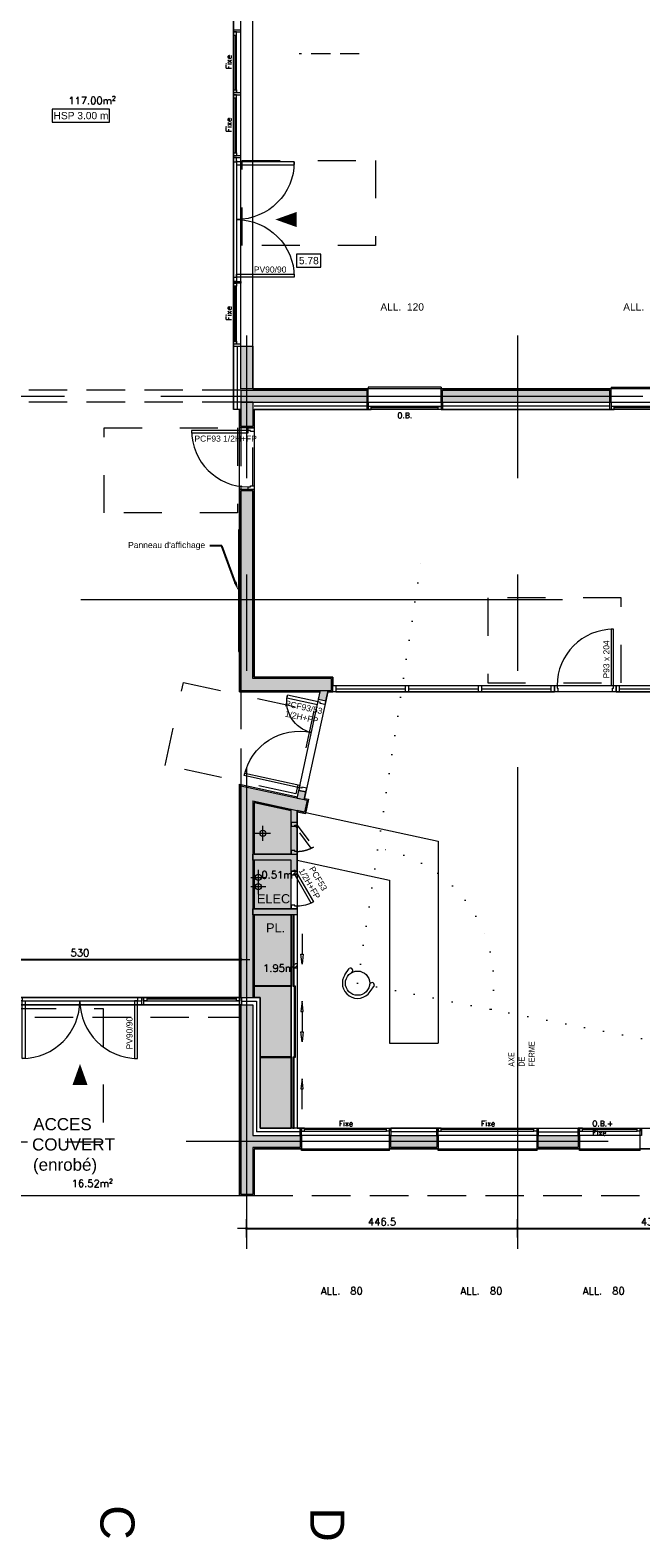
# Model space of a CAD drawing. Header units: metres. Extents: x -27451 to 793200, y -12566 to 75286.
# Tile 13 of 27: x 52649 to 62709, y -12566 to 12274. Entities that reach past the tile are written whole.
import ezdxf
from ezdxf import colors
from ezdxf.entities.mleader import LeaderData, LeaderLine
from ezdxf.enums import TextEntityAlignment as Align
from ezdxf.math import Vec2, Vec3

# ---------------------------------------------------------------- set-up
doc = ezdxf.new("R2010")
doc.units = ezdxf.units.M
doc.header["$LTSCALE"] = 50
for name, pattern in [('AXES', [50.8, 31.75, -6.35, 6.35, -6.35]), ('CACHE', [9.525, 6.35, -3.175]), ('INTERROMPU', [19.05, 12.7, -6.35]), ('PLURIELLE', [0.5, 0.25, -0.25]), ('POINTILLE', [6.35, 0, -6.35])]:
    doc.linetypes.add(name, pattern=pattern)
doc.layers.get('0').update_dxf_attribs({"lineweight": 0})
doc.layers.get('DefPoints').update_dxf_attribs({"lineweight": 0})
for name, color, linetype, lineweight in [('0_13 - Appareillage', 150, 'Continuous', 0), ('C-COUPES', 10, 'Continuous', 0), ('D-CLDIST', 3, 'Continuous', 0), ('D-CLDOUB', 2, 'Continuous', 0), ('D-ISOLAT', 104, 'Continuous', 0), ('E-ECLAIRAGE+ALIM. ELEC', 11, 'Continuous', 0), ('E-MOBIL', 43, 'Continuous', 0), ('F-FANCE TELECOM', 112, 'FT', 0), ('H-CLOISON', 20, 'Continuous', 0), ('H-FXPLAF', 6, 'Continuous', 0), ('H-PAROIS', 9, 'Continuous', 0), ('O-MENUISEXT', 1, 'Continuous', 0), ('O-MENUISINT', 6, 'Continuous', 0), ('P-PLAF. PLACO', 60, 'Continuous', 0), ('P-PLOMBERIE', 5, 'ELECTRICITE', 0), ('R-COT50', 7, 'Continuous', 0), ('R-TEXTE1', 7, 'Continuous', 0), ('R-TEXTE2', 1, 'Continuous', 0), ('S-AXESTR', 1, 'AXES', 0), ('S-ELTVUS', 195, 'Continuous', 0), ('S-MACON', 4, 'Continuous', 0), ('S-POUTRE', 8, 'INTERROMPU', 0), ('T-DIVERS', 52, 'Continuous', 0), ('T-TEXTE SURFACE', 31, 'Continuous', 0), ('V-ENDUIT', 3, 'Continuous', 0)]:
    doc.layers.add(name, color=color, linetype=linetype, lineweight=lineweight)
doc.layers.add('R-ACCESSIBILITE PMR', color=7, linetype='Continuous', lineweight=0, true_color=0x8f23b3)
doc.layers.add('SU-SURHAB', color=21, linetype='Continuous', lineweight=0, plot=False)
doc.layers.add('SU-SURHOB', color=225, linetype='Continuous', lineweight=0, plot=False)
doc.styles.add('AAP Fort', font='swiss.ttf')
doc.styles.add('Cotation', font='Romans.shx')
doc.styles.add('TEXTE', font='ARIALN.TTF')
doc.linetypes.add('ELE', pattern='A,12.7,-5.08,["ELE",Standard,S=2.54,R=0,X=-2.54,Y=-1.27],-6.35', length=24.13)
doc.linetypes.add('ELECTRICITE', pattern='A,12.7,-5.08,["EL",Standard,S=2.54,R=0,X=-2.54,Y=-1.27],-5.08', length=22.86)
doc.linetypes.add('FT', pattern='A,12.7,-5.08,["FT",Standard,S=2.54,R=0,X=-2.54,Y=-1.27],-5.08', length=22.86)
doc.linetypes.add('ISOLATION', pattern='A,0.00254,-2.54,[134,ltypeshp.shx,S=2.54,R=0,X=-2.54,Y=0],-5.08,[134,ltypeshp.shx,S=2.54,R=180,X=2.54,Y=0],-2.54', length=10.16254)
doc.dimstyles.new('COT50', dxfattribs={"dimscale": 0, "dimtxt": 120, "dimasz": 10, "dimexe": 1.25, "dimexo": 0.625, "dimgap": 50, "dimtad": 1, "dimdec": 1, "dimlfac": 0.1, "dimrnd": 0.5, "dimdsep": 46, "dimtxsty": 'Cotation', "dimblk1": 'POINTCOT', "dimblk2": 'POINTCOT', "dimsah": 1, "dimcen": 150, "dimse1": 1, "dimse2": 1, "dimadec": 0, "dimazin": 0, "dimtfac": 1, "dimtdec": 1, "dimtix": 1, "dimtmove": 2, "dimatfit": 3, "dimldrblk": 'POINTCOT', "dimfxl": 1, "dimtfill": 1, "dimtolj": 1, "dimarcsym": 0})

# ---------------------------------------------------------------- blocks, each defined once
blk = doc.blocks.new('Pext_140')
for points in [[(-197, 0), (-192, 0), (-192, 95), (-197, 95)], [(-7, 0), (-12, 0), (-12, 95), (-7, 95)], [(-204, -5), (-197, -5), (-197, 0), (-204, 0)], [(0, -5), (-7, -5), (-7, 0), (0, 0)]]:
    blk.add_lwpolyline(points, close=True)
for centre, start, end in [((-197, 0), 0, 90), ((-7, 0), 90, 180)]:
    blk.add_arc(centre, 95, start, end)
blk = doc.blocks.new('Pint_Cloison10_93')
for points in [[(-8.5, 0), (-4.5, 0), (-4.5, 93), (-8.5, 93)], [(-96, -10), (-102, -10), (-102, 0), (-97.5, 0), (-97.5, -4), (-96, -4)]]:
    blk.add_lwpolyline(points, close=True)
blk.add_lwpolyline([(0, -10), (-6, -10), (-6, -4), (-4.5, -4), (-4.5, 0), (0, 0), (0, -10)])
at = {"ltscale": 25}
blk.add_arc((-4.5, 0), 93, 90, 180, dxfattribs=at)
blk = doc.blocks.new('Pint_Cloison12_93+53')
for points in [[(-8.5, 0), (-4.5, 0), (-4.5, 93), (-8.5, 93)], [(-145, 0), (-149, 0), (-149, 51.5), (-145, 51.5)]]:
    blk.add_lwpolyline(points, close=True)
for points in [[(-153.5, -12), (-147.5, -12), (-147.5, -4), (-149, -4), (-149, 0), (-153.5, 0), (-153.5, -12)], [(0, -12), (-6, -12), (-6, -4), (-4.5, -4), (-4.5, 0), (0, 0), (0, -12)]]:
    blk.add_lwpolyline(points)
for centre, radius, start, end in [((-4.5, 0), 93, 90, 180), ((-149, 0), 51.5, 0, 90)]:
    blk.add_arc(centre, radius, start, end)
blk = doc.blocks.new('Pint_Cloison10_53')
for points in [[(-6.5, -3.5), (-4.5, 0), (-50.4, 26.5), (-52.4, 23)], [(-56, -10), (-62, -10), (-62, 0), (-57.5, 0), (-57.5, -4), (-56, -4)]]:
    blk.add_lwpolyline(points, close=True)
blk.add_lwpolyline([(0, -10), (-6, -10), (-6, -4), (-4.5, -4), (-4.5, 0), (0, 0), (0, -10)])
blk.add_arc((-4.5, 0), 53, 150, 180)
blk = doc.blocks.new('D-FLECH3')
for p, q in [((-50.1, 0), (-33.6, 2.1)), ((-33.6, -2.1), (-50.1, 0)), ((-33.6, 2.1), (-33.6, -2.1)), ((0, 0), (-33.6, 0))]:
    blk.add_line(p, q)
blk = doc.blocks.new('POINTCOT')
for p, q in [((0, 15), (0, -15)), ((-15, 0), (15, 0))]:
    blk.add_line(p, q)
at = {"const_width": 2.5}
blk.add_lwpolyline([(-1.3, 0, 1), (1.3, 0, 1)], format="xyb", close=True, dxfattribs=at)
blk = doc.blocks.new('*D544')
at = {"color": 0, "lineweight": -2, "transparency": 16777216}
blk.add_line((56224, -7468), (60667, -7468), dxfattribs=at)
at = {"layer": 'DefPoints', "color": 0, "transparency": 16777216}
for p in [(56214, -7343), (60677, -7343), (60677, -7468)]:
    blk.add_point(p, dxfattribs=at)
at = {"color": 0, "lineweight": -2, "transparency": 16777216, "xscale": 10, "yscale": 10, "zscale": 10, "rotation": 180}
blk.add_blockref('POINTCOT', (56214, -7468), dxfattribs=at)
at = {"color": 0, "lineweight": -2, "transparency": 16777216, "xscale": 10, "yscale": 10, "zscale": 10}
blk.add_blockref('POINTCOT', (60677, -7468), dxfattribs=at)
at = {"color": 0, "transparency": 16777216, "insert": (58445, -7358), "char_height": 120, "attachment_point": 5, "style": 'Cotation', "bg_fill": 3, "box_fill_scale": 1.1, "bg_fill_color": 256, "bg_fill_true_color": 13158600, "bg_fill_transparency": 0}
blk.add_mtext('\\A1;446.5', dxfattribs=at)
blk = doc.blocks.new('*D545')
at = {"color": 0, "lineweight": -2, "transparency": 16777216}
blk.add_line((60687, -7468), (65038, -7468), dxfattribs=at)
at = {"layer": 'DefPoints', "color": 0, "transparency": 16777216}
for p in [(65048, -4739), (60677, -7343), (65048, -7468)]:
    blk.add_point(p, dxfattribs=at)
at = {"color": 0, "lineweight": -2, "transparency": 16777216, "xscale": 10, "yscale": 10, "zscale": 10, "rotation": 180}
blk.add_blockref('POINTCOT', (60677, -7468), dxfattribs=at)
at = {"color": 0, "lineweight": -2, "transparency": 16777216, "xscale": 10, "yscale": 10, "zscale": 10}
blk.add_blockref('POINTCOT', (65048, -7468), dxfattribs=at)
at = {"color": 0, "transparency": 16777216, "insert": (62862, -7358), "char_height": 120, "attachment_point": 5, "style": 'Cotation', "bg_fill": 3, "box_fill_scale": 1.1, "bg_fill_color": 256, "bg_fill_true_color": 13158600, "bg_fill_transparency": 0}
blk.add_mtext('\\A1;437', dxfattribs=at)
blk = doc.blocks.new('*D802')
at = {"layer": 'DefPoints', "color": 0, "transparency": 16777216}
for p in [(56119, -3036), (50819, -3666), (56119, -3666)]:
    blk.add_point(p, dxfattribs=at)
at = {"layer": 'R-COT50', "color": 0, "lineweight": -2, "transparency": 16777216}
blk.add_line((50829, -3036), (56109, -3036), dxfattribs=at)
at = {"layer": 'R-COT50', "color": 0, "lineweight": -2, "transparency": 16777216, "xscale": 10, "yscale": 10, "zscale": 10, "rotation": 180}
blk.add_blockref('POINTCOT', (50819, -3036), dxfattribs=at)
at = {"layer": 'R-COT50', "color": 0, "lineweight": -2, "transparency": 16777216, "xscale": 10, "yscale": 10, "zscale": 10}
blk.add_blockref('POINTCOT', (56119, -3036), dxfattribs=at)
at = {"layer": 'R-COT50', "color": 0, "transparency": 16777216, "insert": (53469, -2926), "char_height": 120, "attachment_point": 5, "style": 'Cotation', "bg_fill": 3, "box_fill_scale": 1.1, "bg_fill_color": 256, "bg_fill_true_color": 13158600, "bg_fill_transparency": 0}
blk.add_mtext('\\A1;530', dxfattribs=at)

msp = doc.modelspace()

# ---------------------------------------------------------------- hatches: boundary and pattern name
at = {"layer": 'H-CLOISON'}
h = msp.add_hatch(color=256, dxfattribs=at)
h.dxf.hatch_style = 1
h.paths.add_polyline_path([(57555.89, 1394.27), (57433.07, 1394.27), (57401.53, 1249.52), (57518.77, 1223.97)])
h.paths.add_polyline_path([(57191.95, -275.83), (57074.7, -250.28), (57047.02, -377.3), (57164.27, -402.85)])
h.paths.add_polyline_path([(57049.13, -582.45), (56949.13, -560.66), (56949.13, -781.14), (57049.13, -781.14)])
h.paths.add_polyline_path([(56319.13, -2203.58), (56319.13, -2303.58), (57049.13, -2303.58), (57049.13, -2203.58)])
h = msp.add_hatch(color=256, dxfattribs=at)
h.dxf.hatch_style = 1
h.paths.add_polyline_path([(57009.13, -1256.14), (57009.13, -1241.14), (56949.13, -1241.14), (56949.13, -1301.14), (57049.13, -1301.14), (57049.13, -1256.14)])
h.paths.add_polyline_path([(57049.13, -893.07), (57014.49, -846.14), (57049.13, -826.14), (57009.13, -826.14), (57009.13, -841.14), (56949.13, -841.14), (56949.13, -1241.14), (57009.13, -1241.14), (57009.13, -1256.14), (57049.13, -1256.14)])
h.paths.add_polyline_path([(57009.13, -826.14), (57049.13, -826.14), (57049.13, -781.14), (56949.13, -781.14), (56949.13, -841.14), (57009.13, -841.14)])
h = msp.add_hatch(color=256, dxfattribs=at)
h.dxf.hatch_style = 1
h.paths.add_polyline_path([(57049.13, -826.14), (57014.49, -846.14), (57049.13, -893.07)])
h = msp.add_hatch(color=256, dxfattribs=at)
h.dxf.hatch_style = 1
h.paths.add_polyline_path([(56949.13, -1401.14), (56949.13, -1583.58), (57049.13, -1583.58), (57049.13, -1301.14), (56949.13, -1301.14), (56319.13, -1301.14), (56319.13, -1401.14)])
at = {"layer": 'H-PAROIS', "true_color": 0x002f5f}
h = msp.add_hatch(color=158, dxfattribs=at)
h.dxf.hatch_style = 1
h.paths.add_polyline_path([(56319.13, 7069.27), (56119.13, 7069.27), (56119.13, 6364.27), (56319.13, 6364.27)])
h = msp.add_hatch(color=158, dxfattribs=at)
h.dxf.hatch_style = 1
h.paths.add_polyline_path([(56119.13, 6344.27), (56119.13, 6144.27), (58199.13, 6144.27), (58199.13, 6344.27)])
h = msp.add_hatch(color=158, dxfattribs=at)
h.dxf.hatch_style = 1
h.paths.add_polyline_path([(59439.13, 6344.27), (59439.13, 6144.27), (62199.13, 6144.27), (62199.13, 6344.27)])
h = msp.add_hatch(color=158, dxfattribs=at)
h.dxf.hatch_style = 1
h.paths.add_polyline_path([(56119.13, 5744.27), (56319.13, 5744.27), (56319.13, 6144.27), (56119.13, 6144.27)])
h = msp.add_hatch(color=158, dxfattribs=at)
h.dxf.hatch_style = 1
h.paths.add_polyline_path([(56119.13, 1394.27), (57614.27, 1394.27), (57614.27, 1594.27), (56319.13, 1594.27), (56319.13, 4684.27), (56119.13, 4684.27)])
h = msp.add_hatch(color=158, dxfattribs=at)
h.dxf.hatch_style = 1
h.paths.add_polyline_path([(56319.13, -423.38), (57170.54, -608.91), (57213.12, -413.5), (56119.13, -175.1), (56119.13, -3665.73), (56319.13, -3665.73)])
h = msp.add_hatch(color=158, dxfattribs=at)
h.dxf.hatch_style = 1
h.paths.add_polyline_path([(56319.13, -3785.73), (56119.13, -3785.73), (56119.13, -6905.73), (56319.13, -6905.73), (56319.13, -6135.73), (57099.13, -6135.73), (57099.13, -5935.73), (56319.13, -5935.73)])
h = msp.add_hatch(color=158, dxfattribs=at)
h.dxf.hatch_style = 1
h.paths.add_polyline_path([(58589.13, -5935.73), (58589.13, -6135.73), (59349.13, -6135.73), (59349.13, -5935.73)])
h = msp.add_hatch(color=158, dxfattribs=at)
h.dxf.hatch_style = 1
h.paths.add_polyline_path([(61679.12, -6135.73), (61679.12, -5935.73), (61019.12, -5935.73), (61019.12, -6135.73)])
at = {"layer": 'P-PLAF. PLACO'}
h = msp.add_hatch(color=253, dxfattribs=at)
h.dxf.hatch_style = 1
h.paths.add_polyline_path([(56949.13, -1301.14), (56949.13, -581.13), (56339.13, -448.2), (56339.13, -1301.14)])
h = msp.add_hatch(color=253, dxfattribs=at)
h.dxf.hatch_style = 1
h.paths.add_polyline_path([(56339.13, -2203.58), (56949.13, -2203.58), (56949.13, -1401.14), (56339.13, -1401.14)])
h = msp.add_hatch(color=253, dxfattribs=at)
h.dxf.hatch_style = 1
h.paths.add_polyline_path([(56339.13, -3665.73), (56439.13, -3665.73), (56439.13, -5815.73), (56949.13, -5815.73), (56949.13, -2303.58), (56339.13, -2303.58)])

# ---------------------------------------------------------------- linework, layer by layer
at = {"layer": '0_13 - Appareillage'}
for p in [(56949.13, -3474.29), (56949.13, -4645.01)]:
    msp.add_point(p, dxfattribs=at)
at = {"layer": 'D-CLDIST'}
for p, q in [((57401.53, 1249.52), (57433.07, 1394.27)), ((57401.53, 1249.52), (57518.77, 1223.97)), ((57433.07, 1394.27), (57555.89, 1394.27)), ((57518.77, 1223.97), (57555.89, 1394.27)), ((57047.02, -377.3), (57074.7, -250.28)), ((57047.02, -377.3), (57164.27, -402.85)), ((57191.95, -275.83), (57074.7, -250.28)), ((57164.27, -402.85), (57191.95, -275.83)), ((56949.13, -1301.14), (56949.13, -560.66)), ((56949.13, -560.66), (57049.13, -582.45)), ((57049.13, -1583.58), (57049.13, -582.45)), ((56949.13, -1301.14), (56319.13, -1301.14)), ((56319.13, -1401.14), (56319.13, -1301.14)), ((56949.13, -1401.14), (56319.13, -1401.14)), ((56949.13, -1583.58), (56949.13, -1401.14)), ((56949.13, -1583.58), (57049.13, -1583.58)), ((57049.13, -2203.58), (56319.13, -2203.58)), ((56319.13, -2303.58), (56319.13, -2203.58)), ((57049.13, -2203.58), (57049.13, -2303.58)), ((57049.13, -2303.58), (56319.13, -2303.58))]:
    msp.add_line(p, q, dxfattribs=at)
at = {"layer": 'D-CLDOUB'}
for p, q in [((55999.13, 7069.27), (55999.13, 6024.27)), ((56119.13, 6024.27), (55999.13, 6024.27)), ((56099.13, 6024.27), (56099.13, 5724.27)), ((56319.13, 6024.27), (58219.13, 6024.27)), ((56339.13, 6024.27), (56339.13, 5724.27)), ((59419.13, 6024.27), (62219.13, 6024.27)), ((56339.13, 5724.27), (56099.13, 5724.27)), ((56339.13, 4704.27), (56099.13, 4704.27)), ((56099.13, 4704.27), (56099.13, 1374.27)), ((56339.13, 1614.27), (56339.13, 4704.27)), ((57634.27, 1614.27), (56339.13, 1614.27)), ((57634.27, 1374.27), (57634.27, 1614.27)), ((56099.13, 1374.27), (57428.71, 1374.27)), ((57551.53, 1374.27), (57634.27, 1374.27)), ((56099.13, -150.27), (56099.13, -3665.73)), ((56099.13, -150.27), (57051.28, -357.76)), ((56339.13, -448.2), (56339.13, -1301.14)), ((56339.13, -448.2), (56949.13, -581.13)), ((57168.52, -383.31), (57236.92, -398.21)), ((57236.92, -398.21), (57185.82, -632.71)), ((57049.13, -602.92), (57185.82, -632.71)), ((56339.13, -1401.14), (56339.13, -2203.58)), ((56339.13, -2303.58), (56339.13, -3665.73)), ((56319.13, -3665.73), (56439.13, -3665.73)), ((56439.13, -3665.73), (56439.13, -5815.73)), ((57099.13, -5815.73), (56439.13, -5815.73)), ((59349.13, -5815.73), (58589.13, -5815.73)), ((61019.12, -5815.73), (61679.12, -5815.73))]:
    msp.add_line(p, q, dxfattribs=at)
at = {"layer": 'D-ISOLAT', "color": 32, "linetype": 'ISOLATION'}
for p, q in [((56059.13, 7069.27), (56059.13, 6024.27)), ((56337.8, 6084.27), (58199.13, 6084.27)), ((59439.13, 6084.27), (62199.13, 6084.27)), ((56129.13, -3725.73), (56379.13, -3725.73)), ((56379.13, -3725.73), (56379.13, -5875.73)), ((57099.13, -5875.73), (56379.13, -5875.73)), ((59349.13, -5875.73), (58589.13, -5875.73)), ((61019.12, -5875.73), (61679.12, -5875.73))]:
    msp.add_line(p, q, dxfattribs=at)
at = {"layer": 'E-ECLAIRAGE+ALIM. ELEC', "linetype": 'ELE', "ltscale": 3}
for p, q in [((56283.96, -1684.27), (56533.96, -1684.27)), ((56408.96, -1809.27), (56408.96, -1559.27))]:
    msp.add_line(p, q, dxfattribs=at)
msp.add_circle((56408.96, -1684.27), 50, dxfattribs=at)
at = {"layer": 'E-MOBIL', "linetype": 'POINTILLE'}
for q in [(59118.39, 3721.71), (65138.3, -4813.94)]:
    msp.add_line((58042.59, -3427.67), q, dxfattribs=at)
at = {"layer": 'E-MOBIL'}
for p, q in [((57049.13, -1401.23), (57049.13, -602.92)), ((57049.13, -602.92), (57185.82, -632.71)), ((57185.82, -632.71), (57190.08, -613.17)), ((57190.08, -613.17), (59369.13, -1088.02)), ((59369.13, -1088.02), (59369.13, -4415.73)), ((57049.13, -1401.23), (58569.13, -1732.46)), ((58569.13, -1732.46), (58569.13, -4415.73)), ((57835.04, -3288.3), (57904.72, -3184.52)), ((58250.14, -3567.03), (58319.82, -3463.26)), ((58569.13, -4415.73), (59369.13, -4415.73))]:
    msp.add_line(p, q, dxfattribs=at)
msp.add_circle((58042.59, -3427.67), 200, dxfattribs=at)
at = {"layer": 'E-MOBIL', "linetype": 'POINTILLE'}
msp.add_arc((58042.59, -3427.67), 2242.06, 348.945511, 81.442564, dxfattribs=at)
at = {"layer": 'E-MOBIL'}
for centre, radius, start, end in [((57924.33, -3219.11), 39.75, 299.55426, 119.55426), ((58042.59, -3427.67), 250, 146.119311, 326.119311), ((58280.39, -3458.19), 39.75, 352.684362, 172.684362)]:
    msp.add_arc(centre, radius, start, end, dxfattribs=at)
at = {"layer": 'F-FANCE TELECOM', "linetype": 'Continuous'}
for p, q in [((56408.96, -1961.57), (56408.96, -1711.57)), ((56283.96, -1836.57), (56533.96, -1836.57))]:
    msp.add_line(p, q, dxfattribs=at)
msp.add_circle((56408.96, -1836.57), 50, dxfattribs=at)
at = {"layer": 'H-FXPLAF', "color": 32, "linetype": 'CACHE'}
msp.add_line((58071.2, 11885.66), (57078.55, 11885.66), dxfattribs=at)
at = {"layer": 'O-MENUISEXT', "ltscale": 250}
for p, q in [((56024.13, 12194.27), (56024.13, 11289.27)), ((56049.13, 11239.27), (56049.13, 12194.27)), ((56049.13, 10254.27), (56049.13, 11209.27)), ((56024.13, 11159.27), (56024.13, 10254.27)), ((56049.13, 10124.27), (56049.13, 9169.27)), ((56049.13, 9434.27), (56049.13, 8134.27)), ((56049.13, 9139.27), (56049.13, 8134.27)), ((56024.13, 7149.27), (56024.13, 8054.27)), ((56049.13, 7099.27), (56049.13, 8054.27)), ((58199.13, 6024.27), (58199.13, 6144.27)), ((59419.13, 6074.27), (58219.13, 6074.27)), ((59369.13, 6049.27), (58269.13, 6049.27)), ((59439.13, 6024.27), (59439.13, 6144.27)), ((62199.13, 6024.27), (62199.13, 6144.27)), ((63419.13, 6074.27), (62219.13, 6074.27)), ((63369.13, 6049.27), (62269.13, 6049.27)), ((54489.13, -3665.73), (56149.13, -3665.73)), ((54519.13, -3715.73), (56099.13, -3715.73)), ((56049.13, -3690.73), (54569.13, -3690.73))]:
    msp.add_line(p, q, dxfattribs=at)
at = {"layer": 'O-MENUISEXT'}
for p, q in [((58519.13, -5840.73), (57169.13, -5840.73)), ((57169.13, -5865.73), (58519.13, -5865.73)), ((60949.12, -5840.73), (59419.13, -5840.73)), ((59419.13, -5865.73), (60949.12, -5865.73)), ((62649.12, -5840.73), (61749.12, -5840.73)), ((61749.12, -5865.73), (62649.12, -5865.73))]:
    msp.add_line(p, q, dxfattribs=at)
at = {"layer": 'O-MENUISEXT', "ltscale": 250}
for points in [[(55999.13, 7069.27), (56119.13, 7069.27), (56119.13, 16414.27), (55999.13, 16414.27)], [(56119.13, 12274.27), (55999.13, 12274.27), (55999.13, 12244.27), (56119.13, 12244.27)], [(56049.13, 12244.27), (55999.13, 12244.27), (55999.13, 12194.27), (56049.13, 12194.27)], [(56049.13, 11239.27), (55999.13, 11239.27), (55999.13, 11289.27), (56049.13, 11289.27)], [(56119.13, 11239.27), (55999.13, 11239.27), (55999.13, 11209.27), (56119.13, 11209.27)], [(56049.13, 11209.27), (55999.13, 11209.27), (55999.13, 11159.27), (56049.13, 11159.27)], [(56049.13, 10204.27), (55999.13, 10204.27), (55999.13, 10254.27), (56049.13, 10254.27)], [(56119.13, 10204.27), (55999.13, 10204.27), (55999.13, 10174.27), (56119.13, 10174.27)], [(55999.13, 8134.27), (56119.13, 8134.27), (56119.13, 8104.27), (55999.13, 8104.27)], [(55999.13, 8104.27), (56049.13, 8104.27), (56049.13, 8054.27), (55999.13, 8054.27)], [(56049.13, 7099.27), (55999.13, 7099.27), (55999.13, 7149.27), (56049.13, 7149.27)], [(56119.13, 7099.27), (55999.13, 7099.27), (55999.13, 7069.27), (56119.13, 7069.27)], [(58199.13, 6144.27), (58219.13, 6144.27), (58219.13, 6024.27), (58199.13, 6024.27)], [(58199.13, 6144.27), (59439.13, 6144.27), (59439.13, 6024.27), (58199.13, 6024.27)], [(58219.13, 6024.27), (58269.13, 6024.27), (58269.13, 6074.27), (58219.13, 6074.27)], [(59419.13, 6024.27), (59369.13, 6024.27), (59369.13, 6074.27), (59419.13, 6074.27)], [(59439.13, 6144.27), (59419.13, 6144.27), (59419.13, 6024.27), (59439.13, 6024.27)], [(62199.13, 6144.27), (62219.13, 6144.27), (62219.13, 6024.27), (62199.13, 6024.27)], [(62199.13, 6144.27), (63439.13, 6144.27), (63439.13, 6024.27), (62199.13, 6024.27)], [(62219.13, 6024.27), (62269.13, 6024.27), (62269.13, 6074.27), (62219.13, 6074.27)], [(50809.12, -3785.73), (56129.13, -3785.73), (56129.13, -3665.73), (50809.12, -3665.73)], [(54489.13, -3785.73), (54489.13, -3665.73), (54519.13, -3665.73), (54519.13, -3785.73)], [(54519.13, -3665.73), (54569.13, -3665.73), (54569.13, -3715.73), (54519.13, -3715.73)], [(56049.13, -3665.73), (56099.13, -3665.73), (56099.13, -3715.73), (56049.13, -3715.73)], [(56099.13, -3785.73), (56099.13, -3665.73), (56129.13, -3665.73), (56129.13, -3785.73)]]:
    msp.add_lwpolyline(points, close=True, dxfattribs=at)
at = {"layer": 'O-MENUISEXT'}
for points in [[(57099.13, -5815.73), (57099.13, -5935.73), (57119.13, -5935.73), (57119.13, -5815.73)], [(58589.13, -5935.73), (57099.13, -5935.73), (57099.13, -5815.73), (58589.13, -5815.73)], [(57119.13, -5815.73), (57119.13, -5865.73), (57169.13, -5865.73), (57169.13, -5815.73)], [(58569.13, -5815.73), (58569.13, -5865.73), (58519.13, -5865.73), (58519.13, -5815.73)], [(58589.13, -5815.73), (58589.13, -5935.73), (58569.13, -5935.73), (58569.13, -5815.73)], [(59349.13, -5815.73), (59349.13, -5935.73), (59369.13, -5935.73), (59369.13, -5815.73)], [(61019.12, -5935.73), (59349.13, -5935.73), (59349.13, -5815.73), (61019.12, -5815.73)], [(59369.13, -5815.73), (59369.13, -5865.73), (59419.13, -5865.73), (59419.13, -5815.73)], [(60999.12, -5815.73), (60999.12, -5865.73), (60949.12, -5865.73), (60949.12, -5815.73)], [(61019.12, -5815.73), (61019.12, -5935.73), (60999.12, -5935.73), (60999.12, -5815.73)], [(61679.12, -5815.73), (61679.12, -5935.73), (61699.12, -5935.73), (61699.12, -5815.73)], [(62719.12, -5935.73), (61679.12, -5935.73), (61679.12, -5815.73), (62719.12, -5815.73)], [(61699.12, -5815.73), (61699.12, -5865.73), (61749.12, -5865.73), (61749.12, -5815.73)], [(62699.12, -5815.73), (62699.12, -5865.73), (62649.12, -5865.73), (62649.12, -5815.73)], [(62719.12, -5815.73), (62719.12, -5935.73), (62699.12, -5935.73), (62699.12, -5815.73)]]:
    msp.add_lwpolyline(points, close=True, dxfattribs=at)
at = {"layer": 'O-MENUISINT'}
for p, q in [((57684.27, 1474.27), (61284.27, 1474.27)), ((57684.27, 1424.27), (58834.27, 1424.27)), ((57684.27, 1374.27), (61284.27, 1374.27)), ((58884.27, 1424.27), (60034.27, 1424.27)), ((60084.27, 1424.27), (61234.27, 1424.27)), ((62304.27, 1474.27), (69554.27, 1474.27)), ((62304.27, 1374.27), (69554.27, 1374.27)), ((62354.27, 1424.27), (63504.27, 1424.27)), ((56949.13, -2303.58), (56949.13, -5815.73)), ((57049.13, -2303.58), (57049.13, -5815.73)), ((57127.75, -3726.39), (57107.03, -3891.49)), ((57107.03, -3891.49), (57148.46, -3891.49)), ((57148.46, -3891.49), (57127.75, -3726.39)), ((57127.75, -3891.49), (57127.75, -4227.81)), ((57127.75, -4392.92), (57107.03, -4227.81)), ((57107.03, -4227.81), (57148.46, -4227.81)), ((57148.46, -4227.81), (57127.75, -4392.92))]:
    msp.add_line(p, q, dxfattribs=at)
for points in [[(57634.27, 1474.27), (57684.27, 1474.27), (57684.27, 1374.27), (57634.27, 1374.27)], [(58834.27, 1474.27), (58884.27, 1474.27), (58884.27, 1374.27), (58834.27, 1374.27)], [(60034.27, 1474.27), (60084.27, 1474.27), (60084.27, 1374.27), (60034.27, 1374.27)], [(61234.27, 1474.27), (61284.27, 1474.27), (61284.27, 1374.27), (61234.27, 1374.27)], [(62304.27, 1474.27), (62354.27, 1474.27), (62354.27, 1374.27), (62304.27, 1374.27)], [(56979.13, -3474.29), (56999.13, -3474.29), (56999.13, -2303.58), (56979.13, -2303.58)], [(56339.13, -3469.29), (56339.13, -3479.29), (56939.13, -3479.29), (56939.13, -3469.29)], [(56999.13, -4645.01), (57019.13, -4645.01), (57019.13, -3474.29), (56999.13, -3474.29)], [(56439.13, -4640.01), (56439.13, -4650.01), (56939.13, -4650.01), (56939.13, -4640.01)], [(56979.13, -5815.73), (56999.13, -5815.73), (56999.13, -4645.01), (56979.13, -4645.01)]]:
    msp.add_lwpolyline(points, close=True, dxfattribs=at)
at = {"layer": 'O-MENUISINT', "linetype": 'CACHE'}
msp.add_lwpolyline([(56949.13, -781.14), (56949.13, -841.14), (57009.13, -841.14), (57009.13, -826.14), (57049.13, -826.14), (57049.13, -781.14), (56949.13, -781.14)], dxfattribs=at)
for points in [[(57014.49, -846.14), (57049.13, -826.14), (57314.13, -1185.13), (57279.49, -1205.13)], [(56949.13, -1241.14), (56949.13, -1301.14), (57049.13, -1301.14), (57049.13, -1256.14), (57009.13, -1256.14), (57009.13, -1241.14)]]:
    msp.add_lwpolyline(points, close=True, dxfattribs=at)
msp.add_arc((57049.13, -726.14), 530, 270, 300, dxfattribs=at)
at = {"layer": 'P-PLAF. PLACO', "color": 253}
for points in [[(56339.13, -1301.14), (56949.13, -1301.14), (56949.13, -581.13), (56339.13, -448.2), (56339.13, -1301.14)], [(56339.13, -2203.58), (56949.13, -2203.58), (56949.13, -1401.14), (56339.13, -1401.14), (56339.13, -2203.58)], [(56339.13, -2303.58), (56949.13, -2303.58), (56949.13, -5815.73), (56439.13, -5815.73), (56439.13, -3665.73), (56339.13, -3665.73), (56339.13, -2303.58)]]:
    msp.add_lwpolyline(points, dxfattribs=at)
at = {"layer": 'P-PLOMBERIE', "linetype": 'AXES', "ltscale": 0.5}
for p, q in [((56357.29, -957.59), (56607.29, -957.59)), ((56482.29, -1082.59), (56482.29, -832.59))]:
    msp.add_line(p, q, dxfattribs=at)
at = {"layer": 'P-PLOMBERIE', "linetype": 'Continuous', "ltscale": 3}
msp.add_circle((56482.29, -957.59), 50, dxfattribs=at)
at = {"layer": 'R-ACCESSIBILITE PMR', "linetype": 'PLURIELLE', "ltscale": 50}
for points in [[(58340.1, 10128.51), (58340.1, 8728.51), (56140.1, 8728.51), (56140.1, 10128.51), (58340.1, 10128.51)], [(56066.78, 5719.68), (56066.78, 4319.68), (53866.78, 4319.68), (53866.78, 5719.68), (56066.78, 5719.68)], [(60186.57, 2920.83), (60186.57, 1520.83), (62386.57, 1520.83), (62386.57, 2920.83), (60186.57, 2920.83)], [(57322.39, 1060.37), (57024.3, -307.53), (54874.75, 160.89), (55172.83, 1528.79), (57322.39, 1060.37)], [(52453.15, -3845.14), (53853.15, -3845.14), (53853.15, -6045.14), (52453.15, -6045.14), (52453.15, -3845.14)]]:
    msp.add_lwpolyline(points, dxfattribs=at)
at = {"layer": 'R-TEXTE1'}
for points in [[(53011.46, 10759.7), (53956.04, 10759.7), (53956.04, 10971.79), (53011.46, 10971.79)], [(57038.6, 8371.27), (57435.48, 8371.27), (57435.48, 8583.36), (57038.6, 8583.36)]]:
    msp.add_lwpolyline(points, close=True, dxfattribs=at)
at = {"layer": 'R-TEXTE2'}
for points in [[(56689.38, 9154.27, 0, 250, 0), (57039.38, 9154.27, 0, 0, 0)], [(53470.67, -4757.48, 0, 250, 0), (53470.67, -5107.48, 0, 0, 0)]]:
    msp.add_lwpolyline(points, format="xyseb", dxfattribs=at)
at = {"layer": 'S-AXESTR', "ltscale": 5}
for p, q in [((56219.13, -7805.73), (56219.13, 7244.27)), ((60681.63, -7805.73), (60681.63, 7244.27)), ((29404.13, 6244.27), (74869.13, 6244.27)), ((74869.13, -6035.73), (55219.13, -6035.73))]:
    msp.add_line(p, q, dxfattribs=at)
at = {"layer": 'S-AXESTR', "color": 252, "ltscale": 5}
msp.add_line((74119.13, 2886.54), (30149.13, 2886.54), dxfattribs=at)
at = {"layer": 'S-ELTVUS'}
for p, q in [((56049.13, 10054.27), (56049.13, 8254.27)), ((59419.13, 6394.27), (58219.13, 6394.27)), ((58219.13, 6394.27), (58219.13, 6364.27)), ((59419.13, 6394.27), (59419.13, 6364.27)), ((62219.13, 6394.27), (63419.13, 6394.27)), ((62219.13, 6394.27), (62219.13, 6364.27)), ((52519.13, -3715.73), (54419.13, -3715.73)), ((57119.13, -6185.73), (57119.13, -6155.73)), ((58569.13, -6185.73), (57119.13, -6185.73)), ((58569.13, -6185.73), (58569.13, -6155.73)), ((59369.13, -6185.73), (59369.13, -6155.73)), ((60999.12, -6185.73), (59369.13, -6185.73)), ((60999.12, -6185.73), (60999.12, -6155.73)), ((61699.12, -6185.73), (61699.12, -6155.73)), ((62699.12, -6185.73), (61699.12, -6185.73)), ((62699.12, -6185.73), (62699.12, -6155.73))]:
    msp.add_line(p, q, dxfattribs=at)
at = {"layer": 'S-MACON'}
for p, q in [((56119.13, 6364.27), (56119.13, 7069.27)), ((56119.13, 7069.27), (56319.13, 7069.27)), ((56319.13, 7069.27), (56319.13, 6364.27)), ((56319.13, 6364.27), (56119.13, 6364.27)), ((56119.13, 6344.27), (58199.13, 6344.27)), ((56119.13, 6344.27), (56119.13, 6144.27)), ((58199.13, 6144.27), (58199.13, 6344.27)), ((59439.13, 6344.27), (62199.13, 6344.27)), ((59439.13, 6144.27), (59439.13, 6344.27)), ((62199.13, 6144.27), (62199.13, 6344.27)), ((56119.13, 6144.27), (58199.13, 6144.27)), ((56119.13, 6144.27), (56119.13, 5744.27)), ((56319.13, 6144.27), (56119.13, 6144.27)), ((56319.13, 6144.27), (56319.13, 5744.27)), ((59439.13, 6144.27), (62199.13, 6144.27)), ((56319.13, 5744.27), (56119.13, 5744.27)), ((56319.13, 4684.27), (56119.13, 4684.27)), ((56119.13, 4684.27), (56119.13, 1394.27)), ((56319.13, 1594.27), (56319.13, 4684.27)), ((57614.27, 1594.27), (56319.13, 1594.27)), ((57614.27, 1394.27), (57614.27, 1594.27)), ((56119.13, 1394.27), (57614.27, 1394.27)), ((56119.13, -175.1), (56119.13, -3665.73)), ((56119.13, -175.1), (57213.12, -413.5)), ((56319.13, -423.38), (56319.13, -3665.73)), ((56319.13, -423.38), (57170.54, -608.91)), ((57213.12, -413.5), (57170.54, -608.91)), ((56119.13, -3665.73), (56319.13, -3665.73)), ((56119.13, -3785.73), (56119.13, -6905.73)), ((56119.13, -3785.73), (56319.13, -3785.73)), ((56319.13, -3785.73), (56319.13, -5935.73)), ((56319.13, -5935.73), (57099.13, -5935.73)), ((57099.13, -5935.73), (57099.13, -6135.73)), ((58589.13, -6135.73), (58589.13, -5935.73)), ((58589.13, -5935.73), (59349.13, -5935.73)), ((59349.13, -5935.73), (59349.13, -6135.73)), ((61019.12, -6135.73), (61019.12, -5935.73)), ((61019.12, -5935.73), (61679.12, -5935.73)), ((61679.12, -5935.73), (61679.12, -6135.73)), ((56319.13, -6135.73), (56319.13, -6905.73)), ((57099.13, -6135.73), (56319.13, -6135.73)), ((59349.13, -6135.73), (58589.13, -6135.73)), ((61679.12, -6135.73), (61019.12, -6135.73)), ((56119.13, -6905.73), (56319.13, -6905.73))]:
    msp.add_line(p, q, dxfattribs=at)
at = {"layer": 'S-POUTRE'}
for p, q in [((56319.13, 7069.27), (56319.13, 16414.27)), ((56119.13, 6344.27), (30149.13, 6344.27)), ((56119.13, 6144.27), (30149.13, 6144.27)), ((56119.13, 5724.27), (56119.13, 4704.27)), ((56319.13, 4764.27), (56319.13, 5664.27)), ((56119.13, 1394.27), (56119.13, -175.1)), ((50819.13, -3985.73), (56119.13, -3985.73)), ((50839.13, -6925.73), (56099.13, -6925.73)), ((56339.13, -6925.73), (73749.13, -6925.73))]:
    msp.add_line(p, q, dxfattribs=at)
at = {"layer": 'SU-SURHAB'}
for points in [[(50819.13, -3665.73), (56099.13, -3665.73), (56099.13, -150.27), (57051.28, -357.76), (57428.71, 1374.27), (56099.13, 1374.27), (56099.13, 6024.27), (55999.13, 6024.27), (55999.13, 17424.27), (56099.13, 17424.27), (56099.13, 18637.1), (54299.13, 18637.1), (54299.13, 17889.82), (54109.13, 17889.82), (54109.13, 18777.1), (50939.13, 18777.1), (50939.13, 3644.27), (50819.13, 3644.27)], [(56339.13, 1614.27), (57634.27, 1614.27), (57634.27, 1474.27), (69554.27, 1474.27), (69554.27, 6024.27), (56339.13, 6024.27)], [(73649.13, -5815.73), (73649.13, 1374.27), (62244.27, 1374.27), (57551.53, 1374.27), (57164.27, -402.85), (57213.12, -413.5), (57170.54, -608.91), (57049.13, -582.45), (57049.13, -1301.14), (57049.13, -1401.23), (57049.13, -5815.73)], [(56319.13, -2203.58), (56949.13, -2203.58), (56949.13, -1401.14), (56319.13, -1401.14)], [(56319.13, -3665.73), (56439.13, -3665.73), (56439.13, -5815.73), (56949.13, -5815.73), (56949.13, -2303.58), (56319.13, -2303.58)], [(50839.13, -6925.73), (56099.13, -6925.73), (56099.13, -3785.73), (50839.12, -3785.73)]]:
    msp.add_lwpolyline(points, close=True, dxfattribs=at)
msp.add_lwpolyline([(56339.13, -1301.14), (56949.13, -1301.14), (56949.13, -581.13), (56339.13, -448.2), (56339.13, -1301.14)], dxfattribs=at)
at = {"layer": 'SU-SURHOB'}
msp.add_lwpolyline([(50839.13, -3785.73), (56099.13, -3785.73), (56099.13, -6925.73), (56339.13, -6925.73), (56339.13, -6155.73), (73749.13, -6155.73), (73749.13, -6925.73), (73989.13, -6925.73), (73989.13, 6364.27), (56319.13, 6364.27), (56319.13, 17114.27), (79894.77, 17114.27), (79894.77, 28912.84), (73753.11, 28912.84), (74109.36, 31002.84), (44559.13, 31002.84)], dxfattribs=at)
at = {"layer": 'T-DIVERS'}
msp.add_lwpolyline([(56079.13, 2039.27), (56099.13, 2039.27), (56099.13, 4039.27), (56079.13, 4039.27)], close=True, dxfattribs=at)
at = {"layer": 'V-ENDUIT'}
for p, q in [((56319.13, 6364.27), (58219.13, 6364.27)), ((58219.13, 6144.27), (58219.13, 6364.27)), ((59419.13, 6364.27), (62219.13, 6364.27)), ((59419.13, 6144.27), (59419.13, 6364.27)), ((62219.13, 6144.27), (62219.13, 6364.27)), ((56099.13, -3785.73), (56099.13, -6925.73)), ((57119.13, -5935.73), (57119.13, -6155.73)), ((58569.13, -6155.73), (58569.13, -5935.73)), ((59369.13, -5935.73), (59369.13, -6155.73)), ((60999.12, -6155.73), (60999.12, -5935.73)), ((61699.12, -5935.73), (61699.12, -6155.73)), ((62699.12, -6155.73), (62699.12, -5935.73)), ((56339.13, -6155.73), (56339.13, -6925.73)), ((57119.13, -6155.73), (56339.13, -6155.73)), ((59369.13, -6155.73), (58569.13, -6155.73)), ((61699.12, -6155.73), (60999.12, -6155.73)), ((63399.12, -6155.73), (62699.12, -6155.73)), ((56099.13, -6925.73), (56339.13, -6925.73))]:
    msp.add_line(p, q, dxfattribs=at)

# ---------------------------------------------------------------- block references
at = {"layer": 'O-MENUISEXT', "yscale": 10, "zscale": 10}
for p, xscale, rotation in [((56049.13, 10174.27), -10, 269.9999999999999), ((52449.13, -3715.73), 10, 179.9999999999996)]:
    msp.add_blockref('Pext_140', p, dxfattribs=dict(at, xscale=xscale, rotation=rotation))
at = {"layer": 'O-MENUISINT', "yscale": 10, "zscale": 10}
for name, p, xscale, rotation in [('Pint_Cloison10_93', (56239.13, 5724.27), 10, 89.99999999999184), ('Pint_Cloison12_93+53', (57074.7, -250.28), -10, 77.70660338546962), ('Pint_Cloison10_53', (57049.13, -1583.58), -10, 269.9999999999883), ('D-FLECH3', (57127.75, -2615.08), 10, 90.00000000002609), ('D-FLECH3', (57127.75, -5504.23), -10, 89.99999999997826)]:
    msp.add_blockref(name, p, dxfattribs=dict(at, xscale=xscale, rotation=rotation))
at = {"layer": 'O-MENUISINT', "xscale": 10, "yscale": 10, "zscale": 10}
msp.add_blockref('Pint_Cloison10_93', (62304.27, 1474.27), dxfattribs=at)

# ---------------------------------------------------------------- texts
at = {"layer": 'C-COUPES', "style": 'AAP Fort'}
for tag, p in [('C', (54086.93, -12312.11)), ('D', (57544.62, -12347.24))]:
    msp.add_attdef(tag, text='A', height=562.5, rotation=270, dxfattribs=at).set_placement(p, align=Align.MIDDLE_CENTER)
at = {"layer": 'O-MENUISEXT', "insert": (56602.88, 8329.76), "char_height": 100, "width": 900, "attachment_point": 5, "style": 'AAP Fort'}
msp.add_mtext('PV90/90', dxfattribs=at)
at = {"layer": 'O-MENUISEXT', "insert": (54286.15, -4250.72), "char_height": 100, "width": 900, "attachment_point": 5, "rotation": 90, "style": 'AAP Fort'}
msp.add_mtext('PV90/90', dxfattribs=at)
at = {"layer": 'O-MENUISINT', "insert": (55869.44, 5544.22), "char_height": 100, "width": 1609.7149, "attachment_point": 5, "style": 'AAP Fort'}
msp.add_mtext('PCF93 1/2H+FP', dxfattribs=at)
at = {"layer": 'O-MENUISINT', "char_height": 100, "attachment_point": 5, "style": 'AAP Fort'}
for s, insert, width, rotation in [('P93 x 204', (62141.94, 1906.65), 1609.7149, 90), ('PCF93/53\\P1/2H+FP', (57137.67, 1036.99), 1609.7149, 347.706603), ('PCF53 \\P1/2H+FP', (57322.41, -1746.26), 1839.7246, 300.216845)]:
    msp.add_mtext(s, dxfattribs=dict(at, insert=insert, width=width, rotation=rotation))
at = {"layer": 'R-COT50', "char_height": 120, "width": 1968.5722, "attachment_point": 4, "style": 'Cotation'}
for s, insert in [('\\pi629.44;{\\fArial|b0|i0|c0|p34;ALL.  120}', (57789.31, 7712.68)), ('\\pi629.44;{\\fArial|b0|i0|c0|p34;ALL.  120}', (61789.31, 7712.68)), ('\\pi704.29;{\\W0.7;ALL.  30}', (30850.57, -8497.92)), ('\\pi676.06;{\\fArial|b0|i0|c0|p34;ALL.  30}', (33250.57, -8497.92)), ('\\pi676.06;{\\fArial|b0|i0|c0|p34;ALL.  30}', (35650.57, -8497.92)), ('\\pi584.29;ALL.  80', (56855.56, -8497.92)), ('\\pi584.29;ALL.  80', (59154.3, -8497.92)), ('\\pi584.29;ALL.  80', (61169.29, -8497.92))]:
    msp.add_mtext(s, dxfattribs=dict(at, insert=insert))
at = {"layer": 'R-TEXTE1', "char_height": 90, "attachment_point": 1, "rotation": 90, "style": 'Cotation'}
for insert in [(55878.32, 11631.85), (55878.32, 10596.85), (55878.32, 7491.85)]:
    msp.add_mtext_dynamic_manual_height_columns('{\\W1;Fixe}', width=79.3871, gutter_width=12.5, heights=[0], dxfattribs=dict(at, insert=insert))
at = {"layer": 'R-TEXTE1', "char_height": 120, "attachment_point": 5, "rotation": 359.999997, "style": 'AAP Fort'}
for s, insert, width in [('HSP 3.00 m', (53486.78, 10865.74), 968.1421), ('5.78', (57239.88, 8477.32), 512.6868)]:
    msp.add_mtext(s, dxfattribs=dict(at, insert=insert, width=width))
at = {"layer": 'R-TEXTE1', "char_height": 90, "attachment_point": 1, "style": 'Cotation'}
for s, insert in [('{\\W1;O.B.}', (58698.17, 5971.17)), ('{\\W1;Fixe}', (57734.21, -5694.91)), ('{\\W1;Fixe}', (60074.21, -5694.91)), ('{\\W1;O.B.+ Fixe}', (61908.51, -5694.91))]:
    msp.add_mtext_dynamic_manual_height_columns(s, width=79.3871, gutter_width=12.5, heights=[0], dxfattribs=dict(at, insert=insert))
at = {"layer": 'R-TEXTE2', "attachment_point": 4, "style": 'AAP Fort'}
for s, insert, char_height, width in [('\\pi265.54;{\\fArial|b0|i0|c0|p34;COUR DE RECREATION\\P\\pi425.43;(enrobé)\\P\\pi70.198;\\L(dévers inférieur à 1% sur la totalité de la cour)}', (31158.13, 11113.78), 300, 10052.1806), ('\\pi2224.8;{\\fArial|b0|i0|c0|p34;V06\\P\\pi1188.7;SALLE DE TRAVAIL\\P\\pi1203.9;POLE MULTIMEDIA}', (61867.34, 5086.24), 200, 4932.7418), ('\\pi562.13;{\\fArial|b0|i0|c0|p34;W05\\P\\pi25.019;SANITAIRES \\P\\pi394.94;FILLES}', (46037.37, 1718.35), 200, 1684.1454), ('{\\fArial|b0|i0|c0|p34;ELEC}', (56384.94, -2037.21), 150, 1684.1454), ('{\\fArial|b0|i0|c0|p34;PL.}', (56536.01, -2515.69), 150, 1684.1454), ('\\pi562.95;{\\fArial|b0|i0|c0|p34;W06\\P\\pi25.019;SANITAIRES \\P\\pi150.46;GARCONS}', (45874.64, -4816.47), 200, 1684.1454), ('\\pi36.806;{\\fArial|b0|i0|c0|p34;ACCES \\P\\pi16.881;COUVERT\\P\\pi32.754;(enrobé)}', (52663.61, -6114.2), 200, 1684.1454)]:
    msp.add_mtext(s, dxfattribs=dict(at, insert=insert, char_height=char_height, width=width))
at = {"layer": 'R-TEXTE2', "insert": (60527.53, -4803.21), "char_height": 100, "attachment_point": 1, "rotation": 90, "style": 'TEXTE'}
msp.add_mtext_dynamic_manual_height_columns('AXE DE FERME', width=152.6269, gutter_width=12.5, heights=[0], dxfattribs=at)
at = {"layer": 'T-TEXTE SURFACE', "char_height": 120, "attachment_point": 1, "style": 'Cotation'}
for s, insert in [('117.00m²', (53277.18, 11173.52)), ('0.51m²', (56458.87, -1580.92)), ('1.95m²', (56485.96, -3119.18)), ('16.52m²', (53332.44, -6665.91))]:
    msp.add_mtext(s, dxfattribs=dict(at, insert=insert))

# ---------------------------------------------------------------- leaders
at = {"layer": 'R-TEXTE1'}
ml = msp.add_multileader_mtext('Standard', dxfattribs=at)
ml.set_content("Panneau d'affichage", color=256, style='AAP Fort')
ml.set_leader_properties()
ml.build(insert=Vec2(0, 0))
ml.multileader.update_dxf_attribs({"text_left_attachment_type": 2, "text_right_attachment_type": 2, "dogleg_length": 10, "arrow_head_size": 150})
ctx = ml.context
ctx.base_point, ctx.char_height, ctx.arrow_head_size, ctx.landing_gap_size, ctx.plane_origin = Vec3(54163, 3775.39), 100, 150, 100, Vec3(54429.59, 4735.78)
ctx.left_attachment, ctx.right_attachment = 2, 2
notes = []
notes.append((ctx, [(1, (1, 1, 0), (55807.17, 3775.39), (-1, 0), 199.29, [(0, [(56079.13, 3039.27)], 0, [])])]))
ctx.mtext.insert, ctx.mtext.rotation, ctx.mtext.flow_direction = Vec3(54263, 3841.27), 6.28318531, 5
for ctx, leaders in notes:
    for number, flags, end, landing, length, lines in leaders:
        leader = LeaderData()
        leader.index, (leader.has_last_leader_line, leader.has_dogleg_vector, leader.attachment_direction) = number, flags
        leader.last_leader_point, leader.dogleg_vector, leader.dogleg_length = Vec3(end), Vec3(landing), length
        for number, points, colour, breaks in lines:
            line = LeaderLine()
            line.index, line.vertices, line.color, line.breaks = number, Vec3.list(points), colors.encode_raw_color(colour), breaks
            leader.lines.append(line)
        ctx.leaders.append(leader)

# ---------------------------------------------------------------- next in the draw order: dimensions: what is measured, and where the dimension line sits
dim = msp.add_linear_dim(base=(60676.76, -7467.79), p1=(56213.63, -7342.65), p2=(60676.76, -7342.65), dimstyle='COT50', override={"dimscale": 1})
dim.commit()
dim.dimension.update_dxf_attribs({"geometry": '*D544', "text_midpoint": (58445.2, -7357.79)})
at = {"layer": 'R-COT50'}
dim = msp.add_linear_dim(base=(56119.13, -3036.43), p1=(50819.13, -3665.73), p2=(56119.13, -3665.73), dimstyle='COT50', override={"dimscale": 1}, dxfattribs=at)
dim.commit()
dim.dimension.update_dxf_attribs({"geometry": '*D802', "text_midpoint": (53469.13, -2926.43)})

# ---------------------------------------------------------------- next in the draw order: dimensions: what is measured, and where the dimension line sits
dim = msp.add_linear_dim(base=(65047.61, -7467.79), p1=(60676.76, -7342.65), p2=(65047.61, -4738.77), dimstyle='COT50', override={"dimscale": 1})
dim.commit()
dim.dimension.update_dxf_attribs({"geometry": '*D545', "text_midpoint": (62862.19, -7357.79)})

doc.saveas('drawing.dxf')
